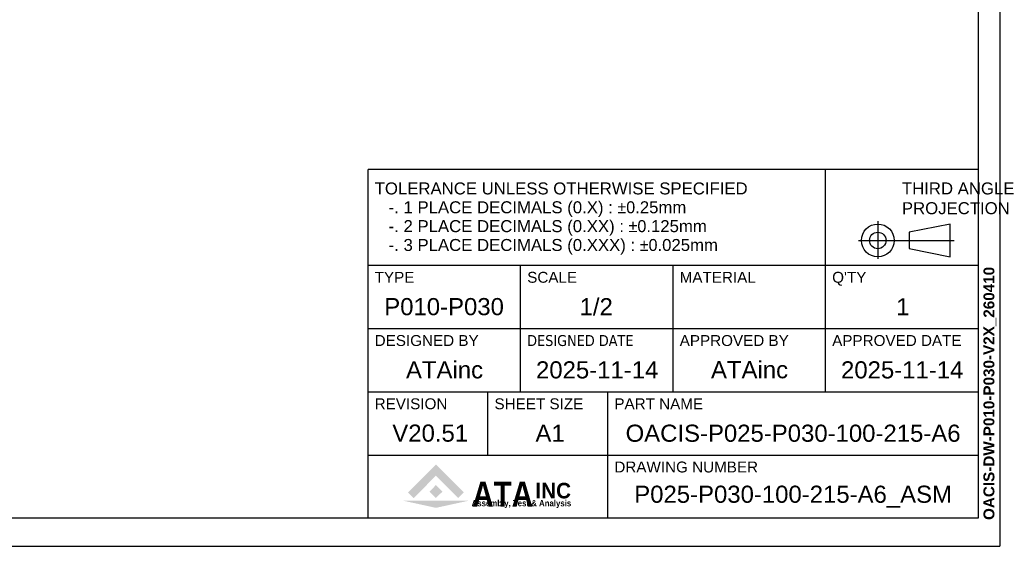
# Model space of a CAD drawing. Extents: x 46595 to 48279, y -9647 to -8459.
# Tile 7 of 24: x 47647 to 48279, y -9647 to -9309. Entities that reach past the tile are written whole.
import ezdxf
from ezdxf.enums import TextEntityAlignment as Align

# ---------------------------------------------------------------- set-up
doc = ezdxf.new("R2010")
doc.units = 0
doc.header["$LTSCALE"] = 25.4
doc.layers.get('0').update_dxf_attribs({"linetype": 'CONTINUOUS'})
doc.layers.add('ATA-TEXT', color=7, linetype='CONTINUOUS')
doc.styles.add('주 문자 (ISO)', font='arial.ttf')

# ---------------------------------------------------------------- blocks, each defined once
blk = doc.blocks.new('ata-Title-A1-002')
for color, points in [(176, [(14.63, 6.49), (12.84, 8.28), (21.79, 17.23), (30.75, 8.28), (28.96, 6.49), (21.79, 13.66)]), (30, [(21.79, 10.66), (23.88, 8.57), (21.79, 6.49), (19.71, 8.57)]), (9, [(32.34, 5.64), (21.79, 3.34), (11.25, 5.64)])]:
    blk.add_hatch(color=color).paths.add_polyline_path(points)
at = {"color": 253}
for p, q in [((0, 0), (0, 112)), ((196, 112), (0, 112)), ((147, 40.6), (147, 112)), ((196, 112), (196, 0)), ((0, 81.2), (196, 81.2)), ((49, 40.6), (49, 81.2)), ((98, 40.6), (98, 81.2)), ((0, 60.9), (196, 60.9)), ((0, 40.6), (196, 40.6)), ((38.5, 20.3), (38.5, 40.6)), ((77, 0), (77, 40.6)), ((0, 20.3), (196, 20.3)), ((196, 0), (0, 0))]:
    blk.add_line(p, q, dxfattribs=at)
for p, q in [((163.75, 95.32), (163.75, 83.26)), ((187.03, 94.45), (173.85, 91.82)), ((173.85, 91.82), (173.85, 86.55)), ((187.03, 83.91), (187.03, 94.45)), ((157.57, 89.18), (188.27, 89.18)), ((173.85, 86.55), (187.03, 83.91)), ((0, 81.2), (196, 81.2))]:
    blk.add_line(p, q)
for radius in [5.27, 2.64]:
    blk.add_circle((163.75, 89.18), radius)
at = {"char_height": 3.85, "attachment_point": 1, "style": '주 문자 (ISO)'}
for s, insert, line_spacing_factor in [('TOLERANCE UNLESS OTHERWISE SPECIFIED\\P   -. 1 PLACE DECIMALS (0.X) : {\\fAIGDT|b0|i0|c2|p2;`0}.25mm\\P   -. 2 PLACE DECIMALS (0.XX) : {\\fAIGDT|b0|i0|c2|p2;`0}.125mm \\P   -. 3 PLACE DECIMALS (0.XXX) : {\\fAIGDT|b0|i0|c2|p2;`0}.025mm', (2.11, 107.8), 0.942857), ('THIRD ANGLE\\PPROJECTION', (171.5, 107.8), 0.987884)]:
    blk.add_mtext(s, dxfattribs=dict(at, insert=insert, line_spacing_factor=line_spacing_factor))
at = {"char_height": 3.5, "attachment_point": 1, "style": '주 문자 (ISO)'}
for s, insert in [('TYPE', (2.1, 79.1)), ('SCALE', (51.11, 79.1)), ('MATERIAL', (100.1, 79.1)), ("Q'TY", (149.1, 79.1)), ('DESIGNED BY', (2.1, 58.8)), ('{\\fTahoma|b0|i0|c0|p34;DESIGNED \\fTahoma|b0|i0|c129|p34;DATE}', (51.1, 58.8)), ('APPROVED BY', (100.11, 58.8)), ('APPROVED DATE', (149.1, 58.8)), ('REVISION', (2.1, 38.5)), ('SHEET SIZE', (40.6, 38.5)), ('PART NAME', (79.11, 38.5)), ('DRAWING NUMBER', (79.11, 18.2))]:
    blk.add_mtext(s, dxfattribs=dict(at, insert=insert))
at = {"color": 176, "insert": (33.46, 3.77), "char_height": 8, "width": 37.1563, "attachment_point": 7, "line_spacing_factor": 0.5, "style": '주 문자 (ISO)'}
blk.add_mtext('{\\fArial|b1|i0|c0|p34;\\W0.85;ATA}', dxfattribs=at)
at = {"color": 9, "style": '주 문자 (ISO)'}
for s, insert, char_height, attachment_point in [('{\\fArial|b1|i0|c0|p34;\\W0.95;INC}', (53.76, 6.3), 5, 7), ('{\\fArial|b1|i0|c0|p34;\\W0.9;Assembly, Test & Analysis}', (49.25, 5.84), 2, 2)]:
    blk.add_mtext(s, dxfattribs=dict(at, insert=insert, char_height=char_height, attachment_point=attachment_point))
at = {"style": '주 문자 (ISO)'}
for tag, p in [('TYPE_001', (24.5, 67.9)), ('SCALE_001', (73.5, 67.9)), ('MATERIAL_001', (122.5, 67.9)), ('QTY_001', (171.5, 67.9)), ('DESIGNED_BY_001', (24.5, 47.6)), ('APPROVED_BY_001', (122.5, 47.64)), ('APPROVED_DATE_001', (171.5, 47.6)), ('REVISION_001', (19.25, 27.3)), ('SHEET_SIZE_001', (57.75, 27.3)), ('PART_NAME_001', (136.5, 27.3)), ('DRAWING_NUMBER_001', (136.5, 7))]:
    blk.add_attdef(tag, text='', height=5.5, dxfattribs=at).set_placement(p, align=Align.MIDDLE_CENTER)
at = {"color": 7, "style": '주 문자 (ISO)'}
blk.add_attdef('DESIGNED_DATE_001', text='', height=5.5, dxfattribs=at).set_placement((73.5, 47.6), align=Align.MIDDLE_CENTER)
blk = doc.blocks.new('ata-Border-A1-002')
at = {"color": 253, "ltscale": 0.5}
for p in [(841, 594), (0, 0)]:
    blk.add_line(p, (841, 0), dxfattribs=at)
for p, q in [((834, 585), (834, 9)), ((834, 9), (7, 9))]:
    blk.add_line(p, q)

msp = doc.modelspace()

# ---------------------------------------------------------------- block references
at = {"xscale": 2, "yscale": 2, "zscale": 2}
msp.add_blockref('ata-Border-A1-002', (46594.6118762, -9647.3873177), dxfattribs=at)
msp.add_blockref('ata-Border-A1-002', (46594.6118762, -9647.3873177), dxfattribs=at)
ref = msp.add_blockref('ata-Title-A1-002', (47870.6118762, -9629.3873177), dxfattribs=dict(xscale=2, yscale=2, zscale=2))
ref.add_attrib('SCALE_001', '1/2', (48006.5128762, -9499.0818177), dxfattribs={"height": 11, "style": '주 문자 (ISO)'})
ref.add_attrib('TYPE_001', 'P010-P030', (47880.9798762, -9499.0158177), dxfattribs={"height": 11, "style": '주 문자 (ISO)'})
ref.add_attrib('DESIGNED_BY_001', 'ATAinc', (47894.9388762, -9539.5993177), dxfattribs={"height": 11, "style": '주 문자 (ISO)'})
ref.add_attrib('DESIGNED_DATE_001', '2025-11-14', (47978.4958762, -9539.6158177), dxfattribs={"color": 7, "height": 11, "style": '주 문자 (ISO)'})
ref.add_attrib('APPROVED_BY_001', 'ATAinc', (48090.9388762, -9539.5238182), dxfattribs={"height": 11, "style": '주 문자 (ISO)'})
ref.add_attrib('APPROVED_DATE_001', '2025-11-14', (48174.4958762, -9539.6158177), dxfattribs={"height": 11, "style": '주 문자 (ISO)'})
ref.add_attrib('PART_NAME_001', 'OACIS-P025-P030-100-215-A6', (48036.0648762, -9580.2873177), dxfattribs={"height": 11, "style": '주 문자 (ISO)'})
ref.add_attrib('DRAWING_NUMBER_001', 'P025-P030-100-215-A6_ASM', (48041.6198762, -9619.4573177), dxfattribs={"height": 11, "style": '주 문자 (ISO)'})
ref.add_attrib('QTY_001', '1', (48209.9158762, -9499.1093177), dxfattribs={"height": 11, "style": '주 문자 (ISO)'})
ref.add_attrib('REVISION_001', 'V20.51', (47886.1603762, -9580.2158177), dxfattribs={"height": 11, "style": '주 문자 (ISO)'})
ref.add_attrib('SHEET_SIZE_001', 'A1', (47978.1313762, -9580.3093177), dxfattribs={"color": 7, "height": 11, "style": '주 문자 (ISO)'})

# ---------------------------------------------------------------- texts
at = {"layer": 'ATA-TEXT', "color": 7, "insert": (48266.032774, -9630.5027835), "char_height": 3.5, "attachment_point": 1, "rotation": 90, "line_spacing_factor": 0.257143, "style": '주 문자 (ISO)'}
msp.add_mtext('{\\fArial|b1|i0|c129|p34;\\H2.00000x;OACIS-DW-P010-P030-V2X_260410}', dxfattribs=at)

doc.saveas('drawing.dxf')
